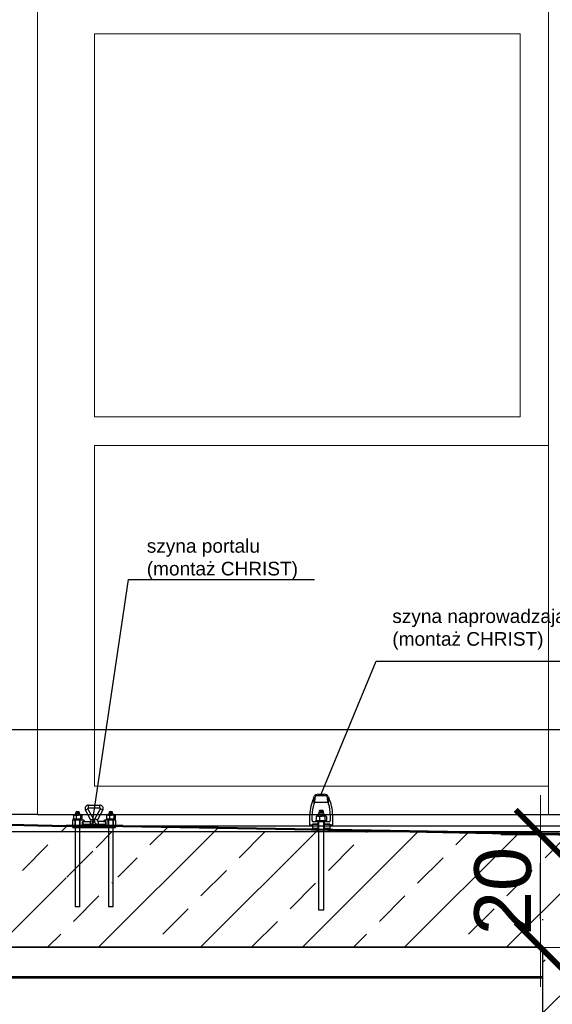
# Model space of a CAD drawing. Extents: x 5703 to 11842, y -4896 to -230.
# Tile 15 of 28: x 8545 to 8639, y -4649 to -4476. Entities that reach past the tile are written whole.
import ezdxf

# ---------------------------------------------------------------- set-up
doc = ezdxf.new("R2010")
doc.units = 0
doc.header["$LTSCALE"] = 2
doc.linetypes.add('JIS_02_1.0', pattern=[2, 1, -1])
for name, color, linetype in [('111_wytyczne_cieńkie', 7, 'Continuous'), ('111_WYTYCZNE_OPIS', 7, 'Continuous'), ('_opis', 7, 'Continuous'), ('Budowlane - Fundamenty - Izolacja Pozioma', 7, 'Continuous'), ('Budowlane - Wylewka betonowa', 7, 'Continuous'), ('Konstrukcja - Płyta - Zbrojenie Rozproszone', 7, 'Continuous'), ('Konstrukcja - Sciany Studni', 7, 'Continuous'), ('struktura', 7, 'Continuous')]:
    doc.layers.add(name, color=color, linetype=linetype)
for name, color, linetype, lineweight in [('a___przekrojowa___0.5', 7, 'Continuous', 50), ('a___widokowa_0.25', 7, 'Continuous', 25), ('a___wymiary', 7, 'Continuous', 18), ('drzwi', 30, 'Continuous', 20), ('Y-MYJNIA_SZYNY', 152, 'Continuous', 25)]:
    doc.layers.add(name, color=color, linetype=linetype, lineweight=lineweight)
doc.styles.add('ARIAL', font='ARIAL.TTF', dxfattribs={"height": 1.4})
doc.styles.get("Standard").update_dxf_attribs({"font": 'arial.ttf'})
doc.dimstyles.new('1_50', dxfattribs={"dimtxt": 10, "dimasz": 5, "dimexe": 1.25, "dimexo": 0.625, "dimgap": 1.5, "dimtad": 1, "dimdec": 3, "dimrnd": 0.5, "dimdsep": 46, "dimtxsty": 'Standard', "dimblk": 'znacznik', "dimcen": 1.5, "dimse1": 1, "dimse2": 1, "dimclrd": 256, "dimclrt": 256, "dimazin": 0, "dimtfac": 1, "dimtdec": 3, "dimtmove": 0, "dimatfit": 3, "dimldrblk": 'znacznik', "dimfxl": 1, "dimarcsym": 0})

# ---------------------------------------------------------------- blocks, each defined once
blk = doc.blocks.new('znacznik')
at = {"layer": 'a___wymiary'}
for p, q in [((0, 1.394), (0, -1.394)), ((1.394, 0), (-1.394, 0))]:
    blk.add_line(p, q, dxfattribs=at)
at = {"layer": 'a___wymiary', "const_width": 0.2}
blk.add_lwpolyline([(0.876, 0.876), (-0.876, -0.876)], dxfattribs=at)
blk = doc.blocks.new('*D5534')
at = {"layer": 'a___wymiary', "lineweight": -2}
blk.add_line((8637.15, -4633.98), (8637.15, -4624.17), dxfattribs=at)
at = {"layer": 'Defpoints', "color": 0}
for p in [(8637.15, -4619.17), (8637.96, -4619.17), (8637.56, -4638.98)]:
    blk.add_point(p, dxfattribs=at)
at = {"layer": 'a___wymiary', "lineweight": -2, "xscale": 5, "yscale": 5, "zscale": 5}
for p, rotation in [((8637.15, -4619.17), 90), ((8637.15, -4638.98), 270)]:
    blk.add_blockref('znacznik', p, dxfattribs=dict(at, rotation=rotation))
at = {"layer": 'a___wymiary', "insert": (8630.54, -4629.07), "char_height": 10, "attachment_point": 5, "rotation": 90}
blk.add_mtext('20', dxfattribs=at)

msp = doc.modelspace()

# ---------------------------------------------------------------- linework, layer by layer
at = {"layer": '111_wytyczne_cieńkie'}
msp.add_line((8648.0161, -4619.3665), (8573.5161, -4617.8765), dxfattribs=at)
at = {"layer": '111_WYTYCZNE_OPIS'}
for p, q in [((8558.19, -4617.3265), (8564.5873, -4574.222)), ((8564.5873, -4574.222), (8597.3283, -4574.222)), ((8598.5161, -4612.0265), (8608.2049, -4588.5971)), ((8608.2049, -4588.5971), (8647.8413, -4588.5971))]:
    msp.add_line(p, q, dxfattribs=at)
at = {"layer": '_opis'}
for p, q in [((8407.8778, -4600.5996), (9174.5813, -4600.5996)), ((8115.5628, -4618.5996), (9477.1957, -4618.5996))]:
    msp.add_line(p, q, dxfattribs=at)
at = {"layer": '_opis', "linetype": 'Continuous', "transparency": 33554687}
for p, q in [((8552.6282, -4618.7026), (8553.5628, -4617.768)), ((8559.2938, -4638.9778), (8580.3558, -4617.9157)), ((8568.3436, -4620.9477), (8571.5312, -4617.7601)), ((8577.2543, -4638.9778), (8598.0051, -4618.2269)), ((8558.8628, -4621.4482), (8561.7114, -4618.5996)), ((8584.0591, -4623.1927), (8588.5492, -4618.7026)), ((8595.2148, -4638.9778), (8615.6544, -4618.5382)), ((8606.5097, -4618.7026), (8606.8298, -4618.3826)), ((8613.1753, -4638.9778), (8633.3037, -4618.8494)), ((8622.2252, -4620.9477), (8624.4791, -4618.6938)), ((8637.9406, -4623.1927), (8642.1284, -4619.005)), ((8545.893, -4625.4378), (8550.3831, -4620.9477)), ((8599.7745, -4625.4378), (8604.2647, -4620.9477)), ((8553.7114, -4626.5996), (8558.2628, -4622.0482)), ((8562.6917, -4626.5996), (8566.0986, -4623.1927)), ((8615.49, -4627.6828), (8619.9801, -4623.1927)), ((8631.1358, -4638.9778), (8648.0628, -4622.0508)), ((8541.3332, -4638.9778), (8553.5628, -4626.7482)), ((8577.3239, -4629.9279), (8581.814, -4625.4378)), ((8631.2054, -4629.9279), (8635.6956, -4625.4378)), ((8561.6084, -4627.6828), (8561.6917, -4627.5996)), ((8593.0393, -4632.173), (8597.5295, -4627.6828)), ((8554.8733, -4634.418), (8559.3634, -4629.9279)), ((8608.7548, -4634.418), (8613.2449, -4629.9279)), ((8570.5887, -4636.6631), (8575.0788, -4632.173)), ((8624.4702, -4636.6631), (8628.9604, -4632.173)), ((8586.3042, -4638.9082), (8590.7943, -4634.418)), ((8550.3135, -4638.9778), (8552.6282, -4636.6631)), ((8604.195, -4638.9778), (8606.5097, -4636.6631)), ((8568.274, -4638.9778), (8568.3436, -4638.9082)), ((8622.1555, -4638.9778), (8622.2252, -4638.9082)), ((8637.5628, -4650.5114), (8649.0963, -4638.9778)), ((8637.5627, -4641.5311), (8637.9406, -4641.1532))]:
    msp.add_line(p, q, dxfattribs=at)
at = {"layer": 'a___przekrojowa___0.5'}
for p, q in [((8553.5628, -4617.6196), (8480.8405, -4616.2272)), ((8563.5628, -4617.5996), (8553.5628, -4617.5996)), ((8634.1927, -4618.865), (8563.5628, -4617.6196)), ((8648.0628, -4619.1096), (8634.1927, -4618.865))]:
    msp.add_line(p, q, dxfattribs=at)
at = {"layer": 'a___widokowa_0.25'}
for p, q in [((8548.5628, -4615.5996), (8543.5628, -4615.5996)), ((8548.5628, -4615.5996), (8558.5628, -4615.5996)), ((8558.5628, -4615.5996), (8638.5628, -4615.5996)), ((8638.5628, -4615.5996), (8643.5628, -4615.5996))]:
    msp.add_line(p, q, dxfattribs=at)
at = {"layer": 'a___widokowa_0.25', "linetype": 'JIS_02_1.0', "const_width": 0.2}
for points in [[(8419.8778, -4638.9778), (8637.5627, -4638.9778)], [(8637.5627, -4644.2996), (8409.8778, -4644.2996)]]:
    msp.add_lwpolyline(points, dxfattribs=at)
at = {"layer": 'Budowlane - Fundamenty - Izolacja Pozioma'}
for p, q in [((8637.5628, -4634.1996), (8637.5628, -4633.9996)), ((8637.5628, -4638.9778), (8419.6778, -4638.9778)), ((8637.5628, -4644.1996), (8419.8778, -4644.1996))]:
    msp.add_line(p, q, dxfattribs=at)
at = {"layer": 'Budowlane - Wylewka betonowa'}
for p, q in [((8637.5628, -4644.1996), (8419.8778, -4644.1996)), ((8637.5628, -4644.3996), (8637.5628, -4644.1996)), ((8637.5628, -4645.9996), (8637.5628, -4644.3996))]:
    msp.add_line(p, q, dxfattribs=at)
at = {"layer": 'drzwi'}
for p, q in [((8548.5628, -4255.5996), (8548.5628, -4615.5996)), ((8638.5628, -4550.5996), (8638.5628, -4405.5996)), ((8558.5628, -4478.1506), (8633.5628, -4478.1506)), ((8558.5628, -4545.5996), (8558.5628, -4478.1506)), ((8633.5628, -4478.1506), (8633.5628, -4545.5996)), ((8633.5628, -4545.5996), (8558.5628, -4545.5996)), ((8558.5628, -4610.5996), (8558.5628, -4550.5996)), ((8558.5628, -4550.5996), (8638.5628, -4550.5996)), ((8638.5628, -4550.5996), (8638.5628, -4610.5996)), ((8638.5628, -4610.5996), (8558.5628, -4610.5996)), ((8638.5628, -4615.5996), (8638.5628, -4610.5996))]:
    msp.add_line(p, q, dxfattribs=at)
at = {"layer": 'Konstrukcja - Płyta - Zbrojenie Rozproszone'}
for p, q in [((8555.8961, -4617.6196), (8553.5628, -4617.6196)), ((8563.5628, -4617.6196), (8555.8961, -4617.6196)), ((8833.5628, -4617.6196), (8563.5628, -4617.6196))]:
    msp.add_line(p, q, dxfattribs=at)
at = {"layer": 'Konstrukcja - Sciany Studni'}
for p, q in [((8637.5628, -4638.9778), (8419.8778, -4638.9778)), ((8637.5628, -4691.5996), (8637.5628, -4638.9778))]:
    msp.add_line(p, q, dxfattribs=at)
at = {"layer": 'struktura'}
for p, q in [((8637.5628, -4638.9778), (8419.6778, -4638.9778)), ((8637.5628, -4638.9778), (8419.6778, -4638.9778)), ((8637.5628, -4644.3996), (8409.8778, -4644.3996)), ((8637.5628, -4644.3996), (8409.8778, -4644.3996))]:
    msp.add_line(p, q, dxfattribs=at)
at = {"layer": 'Y-MYJNIA_SZYNY'}
for p, q in [((8597.1686, -4612.629), (8597.2708, -4612.4518)), ((8597.1911, -4612.6765), (8597.1911, -4613.137)), ((8597.1942, -4612.6765), (8597.2161, -4612.6765)), ((8597.2161, -4612.6765), (8597.2161, -4613.7149)), ((8597.4142, -4612.6417), (8597.3411, -4613.4765)), ((8599.2196, -4612.2765), (8597.8126, -4612.2765)), ((8598.007, -4612.0265), (8599.0252, -4612.0265)), ((8599.6911, -4613.4765), (8599.6181, -4612.6417)), ((8599.7614, -4612.4518), (8599.8637, -4612.629)), ((8599.8161, -4613.7149), (8599.8161, -4612.6765)), ((8599.8161, -4612.6765), (8599.838, -4612.6765)), ((8599.8411, -4613.137), (8599.8411, -4612.6765)), ((8557.4279, -4614.5737), (8556.9871, -4614.8096)), ((8557.9482, -4616.6058), (8556.9871, -4614.8096)), ((8558.389, -4616.3699), (8557.4279, -4614.5737)), ((8557.5161, -4613.9265), (8559.5161, -4613.9265)), ((8557.5161, -4614.4265), (8557.5161, -4613.9265)), ((8557.5161, -4614.4265), (8559.5161, -4614.4265)), ((8558.6432, -4616.3699), (8559.6043, -4614.5737)), ((8559.0841, -4616.6058), (8560.0451, -4614.8096)), ((8559.5161, -4614.4265), (8559.5161, -4613.9265)), ((8560.0451, -4614.8096), (8559.6043, -4614.5737)), ((8597.2013, -4613.2147), (8597.2616, -4613.4395)), ((8597.3099, -4613.4765), (8597.3411, -4613.4765)), ((8599.6911, -4613.4765), (8597.3411, -4613.4765)), ((8599.6911, -4613.4765), (8599.7224, -4613.4765)), ((8599.7707, -4613.4395), (8599.8309, -4613.2147)), ((8554.8558, -4616.3616), (8554.7733, -4616.4441)), ((8554.7733, -4616.4441), (8554.7733, -4616.5265)), ((8556.4228, -4616.4441), (8554.7733, -4616.4441)), ((8554.7733, -4616.5265), (8556.4228, -4616.5265)), ((8554.8512, -4615.7607), (8554.9019, -4615.7243)), ((8554.8512, -4615.7607), (8554.8512, -4616.3027)), ((8554.9019, -4616.3397), (8554.8512, -4616.3027)), ((8554.8558, -4616.3616), (8556.3403, -4616.3616)), ((8554.8661, -4616.5265), (8555.2011, -4616.5265)), ((8554.9382, -4615.7018), (8554.9013, -4615.7231)), ((8554.9015, -4616.3404), (8554.9382, -4616.3616)), ((8555.1032, -4615.7018), (8554.9382, -4615.7018)), ((8555.1032, -4615.7018), (8555.7286, -4615.7018)), ((8555.1145, -4616.5265), (8555.1145, -4617.8765)), ((8555.2929, -4615.3905), (8555.198, -4615.4853)), ((8555.198, -4615.4853), (8555.198, -4615.7018)), ((8555.998, -4615.4853), (8555.198, -4615.4853)), ((8555.198, -4616.5265), (8555.198, -4631.8765)), ((8555.2011, -4616.5265), (8556.0661, -4616.5265)), ((8555.3658, -4615.0935), (8555.2929, -4615.176)), ((8555.2929, -4615.176), (8555.2929, -4615.3905)), ((8555.9032, -4615.176), (8555.2929, -4615.176)), ((8555.9032, -4615.3905), (8555.2929, -4615.3905)), ((8555.3552, -4615.7607), (8555.3552, -4616.3027)), ((8555.8302, -4615.0935), (8555.3658, -4615.0935)), ((8556.2234, -4615.7018), (8555.7286, -4615.7018)), ((8555.9032, -4615.176), (8555.8302, -4615.0935)), ((8555.9032, -4615.3905), (8555.9032, -4615.176)), ((8555.998, -4615.4853), (8555.9032, -4615.3905)), ((8555.998, -4615.7018), (8555.998, -4615.4853)), ((8555.998, -4631.8765), (8555.998, -4616.5265)), ((8556.0661, -4617.8765), (8556.0661, -4616.5265)), ((8556.0661, -4616.5265), (8556.7102, -4616.5265)), ((8556.102, -4615.7607), (8556.102, -4616.3027)), ((8556.2578, -4615.7018), (8556.2234, -4615.7018)), ((8556.2948, -4615.7231), (8556.2578, -4615.7018)), ((8556.2578, -4616.3616), (8556.2945, -4616.3404)), ((8556.2941, -4616.3397), (8556.3448, -4616.3027)), ((8556.4228, -4616.4441), (8556.3403, -4616.3616)), ((8556.3448, -4615.7607), (8556.3448, -4616.3027)), ((8556.4228, -4616.5265), (8556.4228, -4616.4441)), ((8556.7102, -4616.5265), (8556.7769, -4616.642)), ((8558.389, -4616.3699), (8557.9482, -4616.6058)), ((8559.0841, -4616.6058), (8558.6432, -4616.3699)), ((8560.2553, -4616.642), (8560.322, -4616.5265)), ((8560.322, -4616.5265), (8560.9661, -4616.5265)), ((8560.7074, -4616.3616), (8560.6249, -4616.4441)), ((8560.6249, -4616.4441), (8560.6249, -4616.5265)), ((8562.2744, -4616.4441), (8560.6249, -4616.4441)), ((8562.2744, -4616.5265), (8560.6249, -4616.5265)), ((8560.7029, -4615.7607), (8560.7536, -4615.7243)), ((8560.7029, -4615.7607), (8560.7029, -4616.3027)), ((8560.7536, -4616.3397), (8560.7029, -4616.3027)), ((8560.7074, -4616.3616), (8562.192, -4616.3616)), ((8560.7899, -4615.7018), (8560.7529, -4615.7231)), ((8560.7532, -4616.3404), (8560.7899, -4616.3616)), ((8560.9549, -4615.7018), (8560.7899, -4615.7018)), ((8560.9549, -4615.7018), (8561.5802, -4615.7018)), ((8560.9661, -4616.5265), (8561.8312, -4616.5265)), ((8560.9661, -4617.8765), (8560.9661, -4616.5265)), ((8561.1445, -4615.3905), (8561.0497, -4615.4853)), ((8561.0497, -4615.4853), (8561.0497, -4615.7018)), ((8561.8497, -4615.4853), (8561.0497, -4615.4853)), ((8561.0497, -4616.5265), (8561.0497, -4631.8765)), ((8561.2175, -4615.0935), (8561.1445, -4615.176)), ((8561.1445, -4615.176), (8561.1445, -4615.3905)), ((8561.7548, -4615.176), (8561.1445, -4615.176)), ((8561.7548, -4615.3905), (8561.1445, -4615.3905)), ((8561.2069, -4615.7607), (8561.2069, -4616.3027)), ((8561.6819, -4615.0935), (8561.2175, -4615.0935)), ((8562.0751, -4615.7018), (8561.5802, -4615.7018)), ((8561.7548, -4615.176), (8561.6819, -4615.0935)), ((8561.7548, -4615.3905), (8561.7548, -4615.176)), ((8561.8497, -4615.4853), (8561.7548, -4615.3905)), ((8561.8312, -4616.5265), (8562.1661, -4616.5265)), ((8561.8497, -4615.7018), (8561.8497, -4615.4853)), ((8561.8497, -4631.8765), (8561.8497, -4616.5265)), ((8561.9178, -4617.8765), (8561.9178, -4616.5265)), ((8561.9536, -4615.7607), (8561.9536, -4616.3027)), ((8562.1095, -4615.7018), (8562.0751, -4615.7018)), ((8562.1464, -4615.7231), (8562.1095, -4615.7018)), ((8562.1095, -4616.3616), (8562.1462, -4616.3404)), ((8562.1458, -4616.3397), (8562.1965, -4616.3027)), ((8562.2744, -4616.4441), (8562.192, -4616.3616)), ((8562.1965, -4615.7607), (8562.1965, -4616.3027)), ((8562.2744, -4616.5265), (8562.2744, -4616.4441)), ((8596.5161, -4617.4165), (8596.5161, -4615.6821)), ((8596.9161, -4616.6765), (8596.9161, -4615.6821)), ((8597.6106, -4615.948), (8597.6721, -4615.9038)), ((8597.6106, -4615.948), (8597.6106, -4616.6051)), ((8597.7161, -4615.8765), (8597.6713, -4615.9024)), ((8597.9162, -4615.8765), (8597.7161, -4615.8765)), ((8597.9162, -4615.8765), (8598.6744, -4615.8765)), ((8598.1461, -4615.2365), (8598.0311, -4615.3515)), ((8598.0311, -4615.3515), (8598.0311, -4615.8765)), ((8599.0011, -4615.3515), (8598.0311, -4615.3515)), ((8598.2345, -4614.8765), (8598.1461, -4614.9765)), ((8598.1461, -4614.9765), (8598.1461, -4615.2365)), ((8598.8861, -4614.9765), (8598.1461, -4614.9765)), ((8598.8861, -4615.2365), (8598.1461, -4615.2365)), ((8598.2217, -4615.948), (8598.2217, -4616.6051)), ((8598.7977, -4614.8765), (8598.2345, -4614.8765)), ((8599.2744, -4615.8765), (8598.6744, -4615.8765)), ((8598.8861, -4614.9765), (8598.7977, -4614.8765)), ((8598.8861, -4615.2365), (8598.8861, -4614.9765)), ((8599.0011, -4615.3515), (8598.8861, -4615.2365)), ((8599.0011, -4615.8765), (8599.0011, -4615.3515)), ((8599.1272, -4615.948), (8599.1272, -4616.6051)), ((8599.3161, -4615.8765), (8599.2744, -4615.8765)), ((8599.3609, -4615.9024), (8599.3161, -4615.8765)), ((8599.4216, -4615.948), (8599.4216, -4616.6051)), ((8600.1161, -4615.6821), (8600.1161, -4616.6765)), ((8600.5161, -4615.6821), (8600.5161, -4617.4165)), ((8554.7661, -4617.8765), (8554.7661, -4616.6265)), ((8554.7661, -4617.8765), (8562.2661, -4617.8765)), ((8556.4661, -4616.7965), (8556.8661, -4616.7965)), ((8556.4661, -4617.3265), (8556.4661, -4616.7965)), ((8560.5661, -4617.3265), (8556.4661, -4617.3265)), ((8556.5161, -4616.8265), (8556.5161, -4617.3265)), ((8556.5161, -4616.8265), (8557.8159, -4616.8265)), ((8556.5161, -4617.3265), (8557.8159, -4617.3265)), ((8556.8661, -4616.7965), (8556.7769, -4616.642)), ((8557.8159, -4616.8265), (8557.8159, -4617.3265)), ((8559.2163, -4616.8265), (8559.2163, -4617.3265)), ((8560.5161, -4616.8265), (8559.2163, -4616.8265)), ((8560.5161, -4617.3265), (8559.2163, -4617.3265)), ((8560.2553, -4616.642), (8560.1661, -4616.7965)), ((8560.1661, -4616.7965), (8560.5661, -4616.7965)), ((8560.5161, -4616.8265), (8560.5161, -4617.3265)), ((8560.5661, -4616.7965), (8560.5661, -4617.3265)), ((8562.2661, -4616.6265), (8562.2661, -4617.8765)), ((8596.9061, -4617.4765), (8596.5761, -4617.4765)), ((8596.9061, -4617.4765), (8597.0161, -4617.4765)), ((8596.9661, -4617.3365), (8596.9661, -4617.4165)), ((8597.0161, -4617.2765), (8597.9161, -4617.2765)), ((8597.0161, -4618.0765), (8597.0161, -4617.2765)), ((8597.0161, -4618.3765), (8597.0161, -4618.0765)), ((8597.9911, -4618.0765), (8597.0161, -4618.0765)), ((8597.0161, -4618.0765), (8597.9161, -4618.0765)), ((8597.8913, -4617.2765), (8597.0261, -4617.2765)), ((8597.5161, -4616.8765), (8597.1161, -4616.8765)), ((8597.6161, -4616.6765), (8597.5161, -4616.7765)), ((8597.5161, -4616.7765), (8597.5161, -4616.8765)), ((8599.5161, -4616.7765), (8597.5161, -4616.7765)), ((8599.5161, -4616.8765), (8597.5161, -4616.8765)), ((8597.6721, -4616.65), (8597.6106, -4616.6051)), ((8597.6161, -4616.6765), (8599.4161, -4616.6765)), ((8597.6716, -4616.6508), (8597.7161, -4616.6765)), ((8597.9161, -4616.8765), (8597.9161, -4617.2711)), ((8597.9161, -4617.2765), (8597.9161, -4618.0765)), ((8598.0311, -4617.2765), (8597.9161, -4617.2765)), ((8597.9337, -4617.259), (8597.9985, -4617.1941)), ((8597.9911, -4618.3765), (8597.9911, -4618.0765)), ((8598.0311, -4618.0765), (8597.9911, -4618.0765)), ((8598.0311, -4616.8765), (8598.0311, -4632.3765)), ((8599.0011, -4632.3765), (8599.0011, -4616.8765)), ((8599.1161, -4617.2765), (8599.0011, -4617.2765)), ((8599.0411, -4618.0765), (8599.0011, -4618.0765)), ((8599.0337, -4617.1941), (8599.0985, -4617.259)), ((8599.0411, -4618.0765), (8599.0411, -4618.3765)), ((8600.0161, -4618.0765), (8599.0411, -4618.0765)), ((8599.1161, -4617.2711), (8599.1161, -4616.8765)), ((8599.1161, -4618.0765), (8599.1161, -4617.2765)), ((8599.1161, -4617.2765), (8600.0161, -4617.2765)), ((8599.1161, -4618.0765), (8600.0161, -4618.0765)), ((8600.0061, -4617.2765), (8599.141, -4617.2765)), ((8599.3161, -4616.6765), (8599.3606, -4616.6508)), ((8599.3601, -4616.65), (8599.4216, -4616.6051)), ((8599.5161, -4616.7765), (8599.4161, -4616.6765)), ((8599.5161, -4616.8765), (8599.5161, -4616.7765)), ((8599.9161, -4616.8765), (8599.5161, -4616.8765)), ((8600.0161, -4617.2765), (8600.0161, -4618.0765)), ((8600.0161, -4617.4765), (8600.1261, -4617.4765)), ((8600.0161, -4618.0765), (8600.0161, -4618.3765)), ((8600.0661, -4617.4165), (8600.0661, -4617.3365)), ((8600.4561, -4617.4765), (8600.1261, -4617.4765)), ((8597.9911, -4618.3765), (8597.0161, -4618.3765)), ((8598.0311, -4618.3765), (8597.9911, -4618.3765)), ((8599.0411, -4618.3765), (8599.0011, -4618.3765)), ((8600.0161, -4618.3765), (8599.0411, -4618.3765)), ((8555.998, -4631.8765), (8555.198, -4631.8765)), ((8561.8497, -4631.8765), (8561.0497, -4631.8765)), ((8598.0311, -4632.3765), (8599.0011, -4632.3765))]:
    msp.add_line(p, q, dxfattribs=at)
for centre, radius, start, end in [((8603.5161, -4615.6821), 7, 154.572766, 180), ((8597.1963, -4612.645), 0.032, 150.018361, 260.714694), ((8598.007, -4612.8765), 0.85, 90, 150.018361), ((8597.8126, -4612.6765), 0.4, 90, 175), ((8599.0252, -4612.8765), 0.85, 29.981639, 90), ((8599.2196, -4612.6765), 0.4, 5, 90), ((8593.5161, -4615.6821), 7, 0, 25.427234), ((8599.836, -4612.645), 0.032, 279.285306, 29.981639), ((8557.5161, -4614.5265), 0.6, 90, 208.15), ((8557.5161, -4614.5265), 0.1, 90, 208.15), ((8559.5161, -4614.5265), 0.6, 331.85, 90), ((8559.5161, -4614.5265), 0.1, 331.85, 90), ((8603.5161, -4615.6821), 6.6, 162.658557, 180), ((8597.4911, -4613.137), 0.3, 180, 195), ((8597.3099, -4613.4265), 0.05, 195, 270), ((8599.7224, -4613.4265), 0.05, 270, 345), ((8593.5161, -4615.6821), 6.6, 0, 17.341443), ((8599.5411, -4613.137), 0.3, 345, 0), ((8554.8661, -4616.6265), 0.1, 90, 180), ((8557.8159, -4616.6765), 0.65, 270, 28.15), ((8559.2163, -4616.6765), 0.65, 151.85, 270), ((8562.1661, -4616.6265), 0.1, 0, 90), ((8557.8159, -4616.6765), 0.15, 270, 28.15), ((8559.2163, -4616.6765), 0.15, 151.85, 270), ((8596.5761, -4617.4165), 0.06, 180, 270), ((8596.9061, -4617.4165), 0.06, 270, 0), ((8597.1161, -4616.6765), 0.2, 180, 270), ((8597.0261, -4617.3365), 0.06, 90, 180), ((8597.8913, -4617.2165), 0.06, 270, 294.469801), ((8599.141, -4617.2165), 0.06, 245.530199, 270), ((8599.9161, -4616.6765), 0.2, 270, 0), ((8600.0061, -4617.3365), 0.06, 0, 90), ((8600.1261, -4617.4165), 0.06, 180, 270), ((8600.4561, -4617.4165), 0.06, 270, 0)]:
    msp.add_arc(centre, radius, start, end, dxfattribs=at)
for points in [[(8597.2973, -4613.4744), (8597.2855, -4613.5066), (8597.2742, -4613.5377), (8597.2619, -4613.5731), (8597.2511, -4613.6053), (8597.2417, -4613.6343), (8597.2335, -4613.6601), (8597.2284, -4613.6761), (8597.224, -4613.69), (8597.2204, -4613.7011), (8597.218, -4613.7088), (8597.2168, -4613.7127), (8597.2161, -4613.7149)], [(8599.8161, -4613.7149), (8599.8152, -4613.7119), (8599.8135, -4613.7066), (8599.8106, -4613.6973), (8599.8063, -4613.6841), (8599.8012, -4613.6678), (8599.7952, -4613.6492), (8599.7841, -4613.6142), (8599.7712, -4613.5748), (8599.7564, -4613.5312), (8599.7391, -4613.4833), (8599.7373, -4613.4786), (8599.7356, -4613.4739)], [(8555.1032, -4615.7018), (8555.0942, -4615.7019), (8555.0853, -4615.7021), (8555.0265, -4615.7074), (8554.9681, -4615.7196), (8554.9094, -4615.7384), (8554.8512, -4615.7607)], [(8554.8512, -4616.3027), (8554.9127, -4616.3265), (8554.9747, -4616.3454), (8555.0387, -4616.3561), (8555.1032, -4616.3616)], [(8555.3552, -4615.7607), (8555.2937, -4615.7369), (8555.2317, -4615.718), (8555.1677, -4615.7073), (8555.1032, -4615.7018)], [(8555.1032, -4616.3616), (8555.1122, -4616.3615), (8555.1211, -4616.3613), (8555.18, -4616.356), (8555.2383, -4616.3437), (8555.297, -4616.3249), (8555.3552, -4616.3027)], [(8555.7286, -4615.7018), (8555.6777, -4615.7034), (8555.627, -4615.7065), (8555.4904, -4615.7279), (8555.3552, -4615.7607)], [(8555.3552, -4616.3027), (8555.4904, -4616.3355), (8555.627, -4616.3569), (8555.6777, -4616.36), (8555.7286, -4616.3616)], [(8556.102, -4615.7607), (8556.0549, -4615.7476), (8556.0076, -4615.7357), (8555.8691, -4615.7135), (8555.7286, -4615.7018)], [(8555.7286, -4616.3616), (8555.8691, -4616.3499), (8556.0076, -4616.3276), (8556.0549, -4616.3158), (8556.102, -4616.3027)], [(8556.2234, -4615.7018), (8556.2191, -4615.7019), (8556.2148, -4615.7021), (8556.1864, -4615.7074), (8556.1583, -4615.7196), (8556.13, -4615.7384), (8556.102, -4615.7607)], [(8556.102, -4616.3027), (8556.1316, -4616.3265), (8556.1615, -4616.3454), (8556.1923, -4616.3561), (8556.2234, -4616.3616)], [(8556.3448, -4615.7607), (8556.3152, -4615.7369), (8556.2853, -4615.718), (8556.2545, -4615.7073), (8556.2234, -4615.7018)], [(8560.9549, -4615.7018), (8560.9459, -4615.7019), (8560.937, -4615.7021), (8560.8781, -4615.7074), (8560.8197, -4615.7196), (8560.7611, -4615.7384), (8560.7029, -4615.7607)], [(8560.7029, -4616.3027), (8560.7644, -4616.3265), (8560.8263, -4616.3454), (8560.8903, -4616.3561), (8560.9549, -4616.3616)], [(8561.2069, -4615.7607), (8561.1454, -4615.7369), (8561.0834, -4615.718), (8561.0194, -4615.7073), (8560.9549, -4615.7018)], [(8560.9549, -4616.3616), (8560.9638, -4616.3615), (8560.9728, -4616.3613), (8561.0316, -4616.356), (8561.09, -4616.3437), (8561.1487, -4616.3249), (8561.2069, -4616.3027)], [(8561.5802, -4615.7018), (8561.5294, -4615.7034), (8561.4786, -4615.7065), (8561.3421, -4615.7279), (8561.2069, -4615.7607)], [(8561.2069, -4616.3027), (8561.3421, -4616.3355), (8561.4786, -4616.3569), (8561.5294, -4616.36), (8561.5802, -4616.3616)], [(8561.9536, -4615.7607), (8561.9066, -4615.7476), (8561.8593, -4615.7357), (8561.7208, -4615.7135), (8561.5802, -4615.7018)], [(8561.5802, -4616.3616), (8561.7208, -4616.3499), (8561.8593, -4616.3276), (8561.9066, -4616.3158), (8561.9536, -4616.3027)], [(8562.0751, -4615.7018), (8562.0708, -4615.7019), (8562.0664, -4615.7021), (8562.0381, -4615.7074), (8562.01, -4615.7196), (8561.9817, -4615.7384), (8561.9536, -4615.7607)], [(8561.9536, -4616.3027), (8561.9833, -4616.3265), (8562.0131, -4616.3454), (8562.044, -4616.3561), (8562.0751, -4616.3616)], [(8562.1965, -4615.7607), (8562.1669, -4615.7369), (8562.137, -4615.718), (8562.1062, -4615.7073), (8562.0751, -4615.7018)], [(8597.9162, -4615.8765), (8597.9053, -4615.8767), (8597.8944, -4615.8769), (8597.8231, -4615.8834), (8597.7523, -4615.8982), (8597.6812, -4615.921), (8597.6106, -4615.948)], [(8598.2217, -4615.948), (8598.1471, -4615.919), (8598.072, -4615.8961), (8597.9944, -4615.8832), (8597.9162, -4615.8765)], [(8598.6744, -4615.8765), (8598.6127, -4615.8784), (8598.5512, -4615.8822), (8598.3856, -4615.9082), (8598.2217, -4615.948)], [(8599.1272, -4615.948), (8599.0701, -4615.9321), (8599.0128, -4615.9177), (8598.8448, -4615.8907), (8598.6744, -4615.8765)], [(8599.2744, -4615.8765), (8599.2692, -4615.8767), (8599.2639, -4615.8769), (8599.2296, -4615.8834), (8599.1954, -4615.8982), (8599.1612, -4615.921), (8599.1272, -4615.948)], [(8599.4216, -4615.948), (8599.3857, -4615.919), (8599.3495, -4615.8961), (8599.3121, -4615.8832), (8599.2744, -4615.8765)], [(8597.6106, -4616.6051), (8597.6852, -4616.634), (8597.7603, -4616.6569), (8597.8379, -4616.6699), (8597.9162, -4616.6765)], [(8597.9161, -4617.2711), (8597.9183, -4617.2707), (8597.9218, -4617.2688), (8597.9277, -4617.2642), (8597.9306, -4617.2617), (8597.9337, -4617.259)], [(8597.9162, -4616.6765), (8597.927, -4616.6764), (8597.9379, -4616.6761), (8598.0092, -4616.6697), (8598.08, -4616.6549), (8598.1511, -4616.6321), (8598.2217, -4616.6051)], [(8597.9985, -4617.1941), (8598.0112, -4617.1846), (8598.025, -4617.1787), (8598.0281, -4617.1782), (8598.0311, -4617.1779)], [(8598.2217, -4616.6051), (8598.3856, -4616.6449), (8598.5512, -4616.6709), (8598.6127, -4616.6746), (8598.6744, -4616.6765)], [(8598.6744, -4616.6765), (8598.8448, -4616.6624), (8599.0128, -4616.6354), (8599.0701, -4616.621), (8599.1272, -4616.6051)], [(8599.0011, -4617.1793), (8599.0124, -4617.1814), (8599.0229, -4617.1855), (8599.0284, -4617.1895), (8599.0337, -4617.1941)], [(8599.0985, -4617.259), (8599.1017, -4617.2612), (8599.1047, -4617.2634), (8599.1075, -4617.2654), (8599.1101, -4617.2672), (8599.1123, -4617.2687), (8599.114, -4617.2699), (8599.1152, -4617.2707), (8599.1157, -4617.271), (8599.1159, -4617.2711), (8599.1161, -4617.2711)], [(8599.1272, -4616.6051), (8599.1631, -4616.634), (8599.1993, -4616.6569), (8599.2367, -4616.6699), (8599.2744, -4616.6765)]]:
    msp.add_spline(points, degree=3, dxfattribs=at)

# ---------------------------------------------------------------- texts
at = {"layer": '111_WYTYCZNE_OPIS', "color": 6, "char_height": 2.4, "attachment_point": 7, "style": 'ARIAL'}
for s, insert in [('\\C1;szyna portalu\\P(montaż CHRIST)', (8567.7859, -4574.222)), ('\\C1;szyna naprowadzająca LED\\P(montaż CHRIST)', (8611.0339, -4586.5971))]:
    msp.add_mtext(s, dxfattribs=dict(at, insert=insert))

# ---------------------------------------------------------------- dimensions: what is measured, and where the dimension line sits
at = {"layer": 'a___wymiary'}
dim = msp.add_linear_dim(base=(8637.1485, -4619.1654), p1=(8637.5628, -4638.9778), p2=(8637.959, -4619.1654), angle=90, dimstyle='1_50', override={"dimtxt": 10, "dimtmove": 1}, dxfattribs=at)
dim.commit()
dim.dimension.update_dxf_attribs({"geometry": '*D5534', "text_midpoint": (8630.5435, -4629.0716)})

doc.saveas('drawing.dxf')
